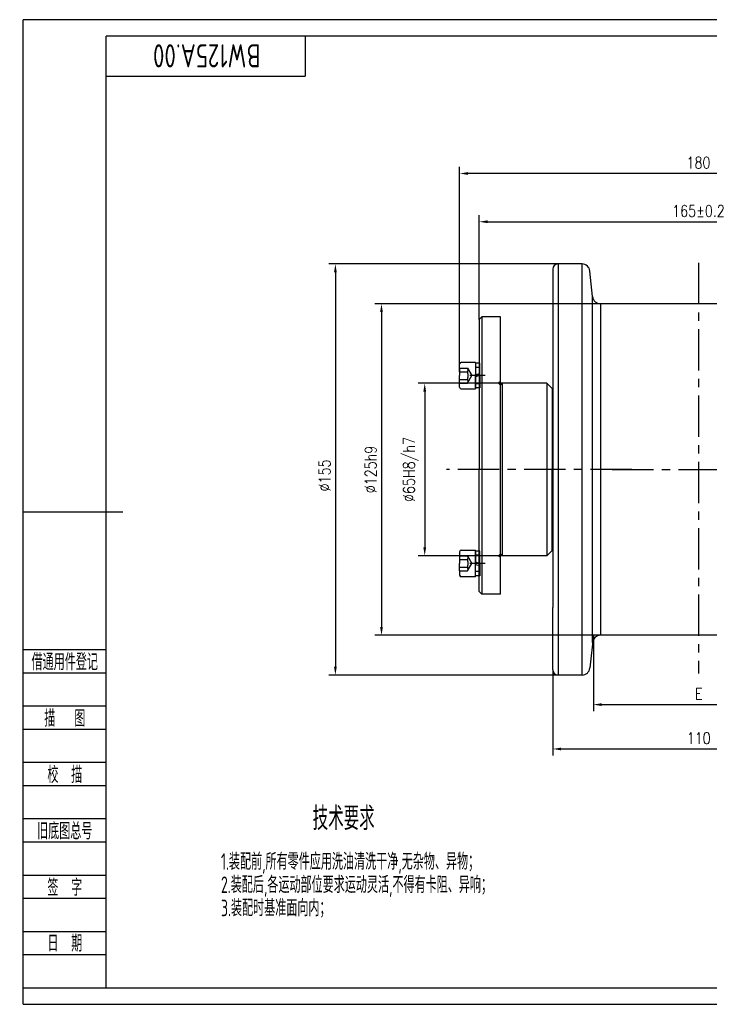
# Model space of a CAD drawing. Header units: millimetres. Extents: x -33 to 494, y -6 to 365.
# Tile 1 of 8: x -33 to 227, y -6 to 365. Entities that reach past the tile are written whole.
import ezdxf
from ezdxf.enums import TextEntityAlignment as Align

# ---------------------------------------------------------------- set-up
doc = ezdxf.new("R2010")
doc.units = ezdxf.units.MM
doc.header["$LTSCALE"] = 12.5
for name, pattern in [('CENTER', [2, 1.25, -0.25, 0.25, -0.25]), ('DASHED', [0.75, 0.5, -0.25]), ('PHANTOM', [2.5, 1.25, -0.25, 0.25, -0.25, 0.25, -0.25])]:
    doc.linetypes.add(name, pattern=pattern)
for name, color, linetype in [('1轮廓实线层', 7, 'Continuous'), ('2细线层', 4, 'Continuous'), ('3中心线层', 1, 'CENTER'), ('4虚线层', 6, 'DASHED'), ('5剖面线层', 2, 'Continuous'), ('6文字层', 3, 'Continuous'), ('7标注层', 4, 'Continuous'), ('9双点划线层', 6, 'PHANTOM'), ('图框层', 7, 'Continuous')]:
    doc.layers.add(name, color=color, linetype=linetype)
doc.styles.add('PC_TEXTSTYLE', font='isocp.shx', dxfattribs={"width": 0.8, "bigfont": 'hzfs.shx'})
doc.styles.add('TH_GBDIM', font='romans.shx', dxfattribs={"width": 0.8, "bigfont": 'gbcbig.shx'})
doc.dimstyles.new('TH_GBDIM', dxfattribs={"dimscale": 1.25, "dimtxt": 3.5, "dimasz": 2.5, "dimexe": 2, "dimexo": 0, "dimgap": 1.5, "dimtad": 1, "dimdec": 1, "dimzin": 0, "dimdsep": 46, "dimtxsty": 'TH_GBDIM', "dimcen": 2.5, "dimclrd": 130, "dimclre": 130, "dimclrt": 3, "dimadec": 0, "dimazin": 0, "dimtfac": 0.714286, "dimtdec": 1, "dimtmove": 0, "dimatfit": 3, "dimfxl": 1, "dimtzin": 0, "dimlwd": -1, "dimlwe": -1, "dimarcsym": 0})

# ---------------------------------------------------------------- blocks, each defined once
blk = doc.blocks.new('*U3')
blk.add_line((4.65, 1.6), (4.65, 0.8))
at = {"layer": '1轮廓实线层'}
for p, q in [((-4.65, 1.6), (-4.65, 0)), ((0, 1.6), (-4.65, 1.6)), ((-4.65, 0), (-0.4, 0)), ((-0.4, 0), (-0.83, 1.6)), ((4.65, 0), (-0.4, 0)), ((0, 1.6), (0.43, 0)), ((0, 1.6), (4.65, 1.6)), ((4.65, 1.6), (4.65, 0))]:
    blk.add_line(p, q, dxfattribs=at)
at = {"layer": '3中心线层'}
blk.add_line((0, 3.7), (0, -2.1), dxfattribs=at)
at = {"layer": '4虚线层'}
for p, q in [((-3.05, 1.6), (-3.05, 0)), ((3.05, 1.6), (3.05, 0))]:
    blk.add_line(p, q, dxfattribs=at)
blk = doc.blocks.new('*D5')
at = {"layer": '7标注层', "color": 130, "linetype": 'ByBlock'}
for p, q in [((175.21, 272.89), (83.82, 272.89)), ((86.32, 269.77), (86.32, 121.02)), ((175.21, 117.89), (83.82, 117.89))]:
    blk.add_line(p, q, dxfattribs=at)
for points in [[(85.8, 269.77), (86.84, 269.77), (86.32, 272.89)], [(85.8, 121.02), (86.84, 121.02), (86.32, 117.89)]]:
    blk.add_solid(points, dxfattribs=at)
at = {"layer": 'Defpoints', "color": 0, "linetype": 'ByBlock'}
for p in [(175.21, 272.89), (86.32, 117.89), (175.21, 117.89)]:
    blk.add_point(p, dxfattribs=at)
at = {"layer": '7标注层', "color": 3, "linetype": 'ByBlock', "lineweight": -2, "insert": (82.26, 193.14), "char_height": 4.375, "attachment_point": 5, "rotation": 90, "style": 'TH_GBDIM'}
blk.add_mtext('%%c155{}{}', dxfattribs=at)
blk = doc.blocks.new('*D6')
at = {"color": 130}
for p, q in [((153.21, 227.9), (117.48, 227.9)), ((119.98, 224.78), (119.98, 166)), ((153.21, 162.88), (117.48, 162.88))]:
    blk.add_line(p, q, dxfattribs=at)
for points in [[(119.46, 224.78), (120.5, 224.78), (119.98, 227.9)], [(119.46, 166), (120.5, 166), (119.98, 162.88)]]:
    blk.add_solid(points, dxfattribs=at)
at = {"layer": 'Defpoints', "color": 0}
for p in [(153.21, 227.9), (119.98, 162.88), (153.21, 162.88)]:
    blk.add_point(p, dxfattribs=at)
at = {"color": 3, "insert": (114.77, 195.39), "char_height": 4.375, "attachment_point": 5, "rotation": 90, "style": 'TH_GBDIM'}
blk.add_mtext('{%%c65}{}{H8/h7}', dxfattribs=at)
blk = doc.blocks.new('*D7')
at = {"layer": '7标注层', "color": 130}
for p, q in [((203.41, 257.89), (101.19, 257.89)), ((103.69, 254.77), (103.69, 136.02)), ((186.21, 132.89), (101.19, 132.89))]:
    blk.add_line(p, q, dxfattribs=at)
for points in [[(103.17, 254.77), (104.21, 254.77), (103.69, 257.89)], [(103.17, 136.02), (104.21, 136.02), (103.69, 132.89)]]:
    blk.add_solid(points, dxfattribs=at)
at = {"layer": 'Defpoints', "color": 0}
for p in [(203.41, 257.89), (103.69, 132.89), (186.21, 132.89)]:
    blk.add_point(p, dxfattribs=at)
at = {"layer": '7标注层', "color": 3, "insert": (99.63, 195.39), "char_height": 4.375, "attachment_point": 5, "rotation": 90, "style": 'TH_GBDIM'}
blk.add_mtext('{%%c125}{}{h9}', dxfattribs=at)
blk = doc.blocks.new('*D8')
at = {"layer": '7标注层', "color": 130}
for p, q in [((140.51, 251.9), (140.51, 291.31)), ((305.71, 247.41), (305.71, 291.31)), ((143.64, 288.81), (302.59, 288.81))]:
    blk.add_line(p, q, dxfattribs=at)
for points in [[(143.64, 289.33), (143.64, 288.29), (140.51, 288.81)], [(302.59, 289.33), (302.59, 288.29), (305.71, 288.81)]]:
    blk.add_solid(points, dxfattribs=at)
at = {"layer": 'Defpoints', "color": 0}
for p in [(305.71, 288.81), (140.51, 251.9), (305.71, 247.41)]:
    blk.add_point(p, dxfattribs=at)
at = {"layer": '7标注层', "color": 3, "insert": (223.11, 292.87), "char_height": 4.375, "attachment_point": 5, "style": 'TH_GBDIM'}
blk.add_mtext('{165}{}{%%p0.2}', dxfattribs=at)
blk = doc.blocks.new('*D9')
at = {"layer": '7标注层', "color": 130}
for p, q in [((133.11, 232.22), (133.11, 309.51)), ((313.11, 232.22), (313.11, 309.51)), ((309.99, 307.01), (136.24, 307.01))]:
    blk.add_line(p, q, dxfattribs=at)
for points in [[(136.24, 307.53), (136.24, 306.49), (133.11, 307.01)], [(309.99, 307.53), (309.99, 306.49), (313.11, 307.01)]]:
    blk.add_solid(points, dxfattribs=at)
at = {"layer": 'Defpoints', "color": 0}
for p in [(133.11, 307.01), (133.11, 232.22), (313.11, 232.22)]:
    blk.add_point(p, dxfattribs=at)
at = {"layer": '7标注层', "color": 3, "insert": (223.11, 311.07), "char_height": 4.375, "attachment_point": 5, "style": 'TH_GBDIM'}
blk.add_mtext('180', dxfattribs=at)
blk = doc.blocks.new('*D10')
at = {"layer": '7标注层', "color": 130}
for p, q in [((183.51, 132.89), (183.51, 104.25)), ((262.91, 132.89), (262.91, 104.25)), ((186.64, 106.75), (259.79, 106.75))]:
    blk.add_line(p, q, dxfattribs=at)
for points in [[(186.64, 107.28), (186.64, 106.23), (183.51, 106.75)], [(259.79, 107.28), (259.79, 106.23), (262.91, 106.75)]]:
    blk.add_solid(points, dxfattribs=at)
at = {"layer": 'Defpoints', "color": 0}
for p in [(183.51, 132.89), (262.91, 132.89), (262.91, 106.75)]:
    blk.add_point(p, dxfattribs=at)
at = {"layer": '7标注层', "color": 3, "insert": (223.21, 110.82), "char_height": 4.375, "attachment_point": 5, "style": 'TH_GBDIM'}
blk.add_mtext('{E}{}{}', dxfattribs=at)
blk = doc.blocks.new('*D11')
at = {"layer": '7标注层', "color": 130}
for p, q in [((168.21, 119.89), (168.21, 87.53)), ((278.21, 122.3), (278.21, 87.53)), ((171.34, 90.03), (275.09, 90.03))]:
    blk.add_line(p, q, dxfattribs=at)
for points in [[(171.34, 90.55), (171.34, 89.51), (168.21, 90.03)], [(275.09, 90.55), (275.09, 89.51), (278.21, 90.03)]]:
    blk.add_solid(points, dxfattribs=at)
at = {"layer": 'Defpoints', "color": 0}
for p in [(168.21, 119.89), (278.21, 122.3), (278.21, 90.03)]:
    blk.add_point(p, dxfattribs=at)
at = {"layer": '7标注层', "color": 3, "insert": (223.21, 94.09), "char_height": 4.375, "attachment_point": 5, "style": 'TH_GBDIM'}
blk.add_mtext('110', dxfattribs=at)
blk = doc.blocks.new('PC_FJL_BLOCK')
at = {"layer": '2细线层'}
for p, q in [((-25, 102), (0, 102)), ((-25, 95), (0, 95)), ((-25, 85), (0, 85)), ((-25, 78), (0, 78)), ((-25, 68), (0, 68)), ((-25, 61), (0, 61)), ((-25, 51), (0, 51)), ((-25, 44), (0, 44)), ((-25, 34), (0, 34)), ((-25, 27), (0, 27)), ((-25, 17), (0, 17)), ((-25, 10), (0, 10)), ((-25, 0), (0, 0))]:
    blk.add_line(p, q, dxfattribs=at)
at = {"layer": '6文字层', "color": 3, "style": 'PC_TEXTSTYLE'}
for s, width, p in [('借通用件登记', 0.667, (-12.5, 98.5)), ('描   图', 0.6667, (-12.5, 81.5)), ('校  描', 0.667, (-12.5, 64.5)), ('旧底图总号', 0.667, (-12.5, 47.5)), ('签  字', 0.667, (-12.5, 30.5)), ('日  期', 0.667, (-12.49, 13.6))]:
    blk.add_text(s, height=5, dxfattribs=dict(at, width=width)).set_placement(p, align=Align.MIDDLE)
at = {"layer": '6文字层', "style": 'PC_TEXTSTYLE'}
for tag, width, p, p2 in [('借通用件登记', 0.671328, (-23.44, 86.36), (-1.25, 86.36)), ('描图', 2.120922, (-23.44, 69.36), (-1.25, 69.36)), ('校图', 2.149976, (-23.75, 52.06), (-1.25, 52.06)), ('旧底图总号', 0.761452, (-22.84, 35.67), (-1.86, 35.67)), ('签字', 2.026939, (-23.14, 18.37), (-1.56, 18.37)), ('日期', 1.89999, (-22.84, 1.37), (-2.17, 1.37))]:
    blk.add_attdef(tag, text='', height=5, dxfattribs=dict(at, width=width)).set_placement(p, p2, align=Align.FIT)
blk = doc.blocks.new('PC_TYDH_BLOCK')
at = {"layer": '2细线层', "linetype": 'Continuous'}
for p in [(60, 0), (0, -12)]:
    blk.add_line(p, (60, -12), dxfattribs=at)
at = {"layer": '6文字层', "style": 'PC_TEXTSTYLE', "width": 1.815486}
blk.add_attdef('图样代号', text='', height=7, rotation=180, dxfattribs=at).set_placement((58.24, -2.4), (2.35, -2.4), align=Align.FIT)

msp = doc.modelspace()

# ---------------------------------------------------------------- linework, layer by layer
for p, q in [((170.21, 272.89), (170.21, 117.89)), ((179.23, 117.89), (179.23, 272.89)), ((168.21, 270.89), (168.21, 247.39)), ((183.23, 130.2), (183.23, 260.58)), ((186.21, 257.89), (186.21, 132.89)), ((141.51, 252.9), (140.51, 251.9)), ((148.51, 252.9), (141.51, 252.9)), ((141.51, 252.9), (141.51, 148.41)), ((148.51, 239.9), (148.51, 252.9)), ((148.51, 239.9), (148.51, 252.9)), ((140.51, 251.9), (140.51, 195.39)), ((168.21, 247.39), (168.21, 195.39)), ((148.51, 228.61), (148.51, 239.9)), ((148.51, 195.39), (148.51, 239.9)), ((149.22, 227.9), (148.51, 227.19)), ((158.01, 227.9), (149.22, 227.9)), ((149.22, 162.88), (149.22, 227.9)), ((166.01, 227.9), (168.01, 225.9)), ((166.01, 227.9), (166.01, 162.88)), ((168.01, 225.9), (168.01, 223.39)), ((168.01, 225.9), (168.01, 195.39)), ((140.51, 149.41), (140.51, 195.39)), ((148.51, 148.41), (148.51, 195.39)), ((168.01, 164.88), (168.01, 195.39)), ((168.01, 164.88), (168.01, 195.39)), ((168.21, 195.39), (168.21, 143.39)), ((149.22, 162.88), (148.51, 163.59)), ((140.51, 149.41), (141.51, 148.41)), ((148.51, 148.41), (141.51, 148.41)), ((168.21, 119.89), (168.21, 143.39))]:
    msp.add_line(p, q)
for centre, start, end in [((168.51, 223.39), 180, 233.1301), ((168.51, 223.39), 180, 233.1301), ((168.51, 167.39), 126.8699, 180)]:
    msp.add_arc(centre, 0.5, start, end)
at = {"layer": '1轮廓实线层'}
for p, q in [((179.23, 272.89), (170.21, 272.89)), ((183.23, 260.58), (182.22, 270.2)), ((260.01, 257.89), (186.21, 257.89)), ((148.51, 228.61), (148.51, 239.9)), ((148.51, 228.61), (148.51, 239.9)), ((133.11, 233.65), (133.11, 235.19)), ((139.11, 235.79), (133.71, 235.79)), ((139.11, 235.79), (139.11, 225.79)), ((133.11, 233.65), (133.11, 230.79)), ((133.11, 226.39), (133.11, 230.79)), ((166.01, 227.9), (149.22, 227.9)), ((166.01, 227.9), (158.01, 227.9)), ((133.71, 225.79), (139.11, 225.79)), ((-31.25, 179.38), (6.25, 179.38)), ((133.11, 164.39), (133.11, 159.99)), ((133.71, 164.99), (139.11, 164.99)), ((139.11, 154.99), (139.11, 164.99)), ((168.01, 164.88), (166.01, 162.88)), ((133.11, 157.13), (133.11, 159.99)), ((166.01, 162.88), (149.22, 162.88)), ((166.01, 162.88), (158.01, 162.88)), ((133.11, 157.13), (133.11, 155.59)), ((139.11, 154.99), (133.71, 154.99)), ((183.51, 132.89), (182.22, 120.58)), ((262.91, 132.89), (183.51, 132.89)), ((179.23, 117.89), (170.21, 117.89))]:
    msp.add_line(p, q, dxfattribs=at)
for centre, radius, start, end in [((170.21, 270.89), 2, 90, 180), ((179.23, 269.89), 3, 6, 90), ((186.21, 260.89), 3, 186, 270), ((133.71, 235.19), 0.6, 90, 180), ((133.71, 226.39), 0.6, 180, 270), ((133.71, 164.39), 0.6, 90, 180), ((133.71, 155.59), 0.6, 180, 270), ((186.21, 129.89), 3, 90, 174), ((170.21, 119.89), 2, 180, 270), ((179.23, 120.89), 3, 270, 354)]:
    msp.add_arc(centre, radius, start, end, dxfattribs=at)
at = {"layer": '2细线层'}
for p, q in [((-31.25, -6.25), (-31.25, 365)), ((493.75, 365), (-31.25, 365)), ((-31.25, -6.25), (493.75, -6.25))]:
    msp.add_line(p, q, dxfattribs=at)
at = {"layer": '3中心线层'}
for p, q in [((223.11, 273.32), (223.11, 118.48)), ((198.05, 195.39), (128.18, 195.39)), ((190.55, 195.39), (399.08, 195.39))]:
    msp.add_line(p, q, dxfattribs=at)
at = {"layer": '4虚线层'}
for p, q in [((133.11, 233.65), (136.11, 233.65)), ((133.11, 232.22), (136.11, 232.22)), ((136.11, 233.65), (137.76, 230.79)), ((136.11, 227.93), (137.76, 230.79)), ((133.11, 229.36), (136.11, 229.36)), ((133.11, 227.93), (136.11, 227.93)), ((133.11, 162.85), (136.11, 162.85)), ((133.11, 161.42), (136.11, 161.42)), ((136.11, 162.85), (137.76, 159.99)), ((136.11, 157.13), (137.76, 159.99)), ((133.11, 158.56), (136.11, 158.56)), ((133.11, 157.13), (136.11, 157.13))]:
    msp.add_line(p, q, dxfattribs=at)
for centre, radius, start, end in [((134.87, 232.94), 1.43, 330, 30), ((131.61, 230.79), 4.72, 342.3603, 17.6397), ((134.87, 228.65), 1.43, 330, 30), ((134.87, 162.14), 1.43, 330, 30), ((131.61, 159.99), 4.72, 342.3603, 17.6397), ((134.87, 157.85), 1.43, 330, 30)]:
    msp.add_arc(centre, radius, start, end, dxfattribs=at)
at = {"layer": '5剖面线层'}
msp.add_line((166.01, 162.88), (168.01, 164.88), dxfattribs=at)
at = {"layer": '9双点划线层'}
for p, q in [((148.51, 228.61), (147.8, 227.9)), ((147.8, 227.9), (148.51, 227.19)), ((147.8, 162.88), (148.51, 163.59)), ((148.51, 162.17), (147.8, 162.88))]:
    msp.add_line(p, q, dxfattribs=at)
at = {"layer": '图框层'}
for p, q in [((0, 0), (0, 358.75)), ((487.5, 358.75), (0, 358.75)), ((0, 0), (487.5, 0))]:
    msp.add_line(p, q, dxfattribs=at)

# ---------------------------------------------------------------- block references
at = {"rotation": 270}
msp.add_blockref('*U3', (139.11, 230.79), dxfattribs=at)
at = {"xscale": -1, "rotation": 270}
msp.add_blockref('*U3', (139.11, 159.99), dxfattribs=at)
at = {"layer": '图框层'}
ref = msp.add_blockref('PC_TYDH_BLOCK', (0, 358.75), dxfattribs=dict(at, xscale=1.25, yscale=1.25, zscale=1.25))
ref.add_attrib('图样代号', 'BW125A.00', dxfattribs={"layer": '6文字层', "height": 8.75, "rotation": 180, "style": 'PC_TEXTSTYLE', "width": 0.8}).set_placement((37.87, 355.75), align=Align.CENTER)
at = {"layer": '图框层', "xscale": 1.25, "yscale": 1.25, "zscale": 1.25}
msp.add_blockref('PC_FJL_BLOCK', (0, 0), dxfattribs=at)

# ---------------------------------------------------------------- texts
at = {"layer": '6文字层', "style": 'PC_TEXTSTYLE', "width": 0.667}
msp.add_text('技术要求', height=8.75, dxfattribs=at).set_placement((89.45, 68.21), align=Align.TOP_CENTER)
for s, p in [('1.装配前,所有零件应用洗油清洗干净,无杂物、异物；', (43.24, 50.71)), ('2.装配后,各运动部位要求运动灵活,不得有卡阻、异响；', (43.24, 41.96)), ('3.装配时基准面向内；', (43.24, 33.21))]:
    msp.add_text(s, height=6.25, dxfattribs=at).set_placement(p, align=Align.TOP_LEFT)

# ---------------------------------------------------------------- dimensions: what is measured, and where the dimension line sits
dim = msp.add_linear_dim(base=(119.98, 162.88), p1=(153.21, 227.9), p2=(153.21, 162.88), angle=90, text='{%%c<>}{}{H8/h7}', dimstyle='TH_GBDIM', override={"dimgap": 1.5, "dimtad": 1, "dimjust": 0, "dimdec": 0, "dimlfac": 1, "dimse1": 0, "dimse2": 0, "dimsd1": 0, "dimsd2": 0})
dim.commit()
dim.dimension.update_dxf_attribs({"geometry": '*D6', "text_midpoint": (119.98, 195.39), "dimtype": 160})
at = {"layer": '7标注层'}
for base, p1, p2, picture, middle in [((133.11, 307.01), (313.11, 232.22), (133.11, 232.22), '*D9', (223.11, 311.07)), ((278.21, 90.03), (168.21, 119.89), (278.21, 122.3), '*D11', (223.21, 94.09))]:
    dim = msp.add_linear_dim(base=base, p1=p1, p2=p2, dimstyle='TH_GBDIM', override={"dimexo": 0, "dimgap": 1.5, "dimtad": 1, "dimjust": 0, "dimdec": 0, "dimlfac": 1, "dimse1": 0, "dimse2": 0, "dimsd1": 0, "dimsd2": 0}, dxfattribs=at)
    dim.commit()
    dim.dimension.update_dxf_attribs({"geometry": picture, "text_midpoint": middle})
for base, p1, p2, text, picture, middle in [((305.71, 288.81), (140.51, 251.9), (305.71, 247.41), '{<>}{}{%%p0.2}', '*D8', (223.11, 292.87)), ((262.91, 106.75), (183.51, 132.89), (262.91, 132.89), '{E}{}{}', '*D10', (223.21, 110.82))]:
    dim = msp.add_linear_dim(base=base, p1=p1, p2=p2, text=text, dimstyle='TH_GBDIM', override={"dimexo": 0, "dimgap": 1.5, "dimtad": 1, "dimjust": 0, "dimdec": 0, "dimlfac": 1, "dimse1": 0, "dimse2": 0, "dimsd1": 0, "dimsd2": 0}, dxfattribs=at)
    dim.commit()
    dim.dimension.update_dxf_attribs({"geometry": picture, "text_midpoint": middle})
at = {"layer": '7标注层', "linetype": 'ByBlock', "lineweight": -2}
dim = msp.add_linear_dim(base=(86.32, 117.89), p1=(175.21, 272.89), p2=(175.21, 117.89), angle=90, text='%%c<>{}{}', dimstyle='TH_GBDIM', override={"dimgap": 1.5, "dimtad": 1, "dimjust": 0, "dimdec": 0, "dimlfac": 1, "dimse1": 0, "dimse2": 0, "dimsd1": 0, "dimsd2": 0}, dxfattribs=at)
dim.commit()
dim.dimension.update_dxf_attribs({"geometry": '*D5', "text_midpoint": (86.32, 193.14), "dimtype": 160})
at = {"layer": '7标注层'}
dim = msp.add_linear_dim(base=(103.69, 132.89), p1=(203.41, 257.89), p2=(186.21, 132.89), angle=90, text='{%%c<>}{}{h9}', dimstyle='TH_GBDIM', override={"dimgap": 1.5, "dimtad": 1, "dimjust": 0, "dimdec": 0, "dimlfac": 1, "dimse1": 0, "dimse2": 0, "dimsd1": 0, "dimsd2": 0}, dxfattribs=at)
dim.commit()
dim.dimension.update_dxf_attribs({"geometry": '*D7', "text_midpoint": (99.63, 195.39)})

doc.saveas('drawing.dxf')
